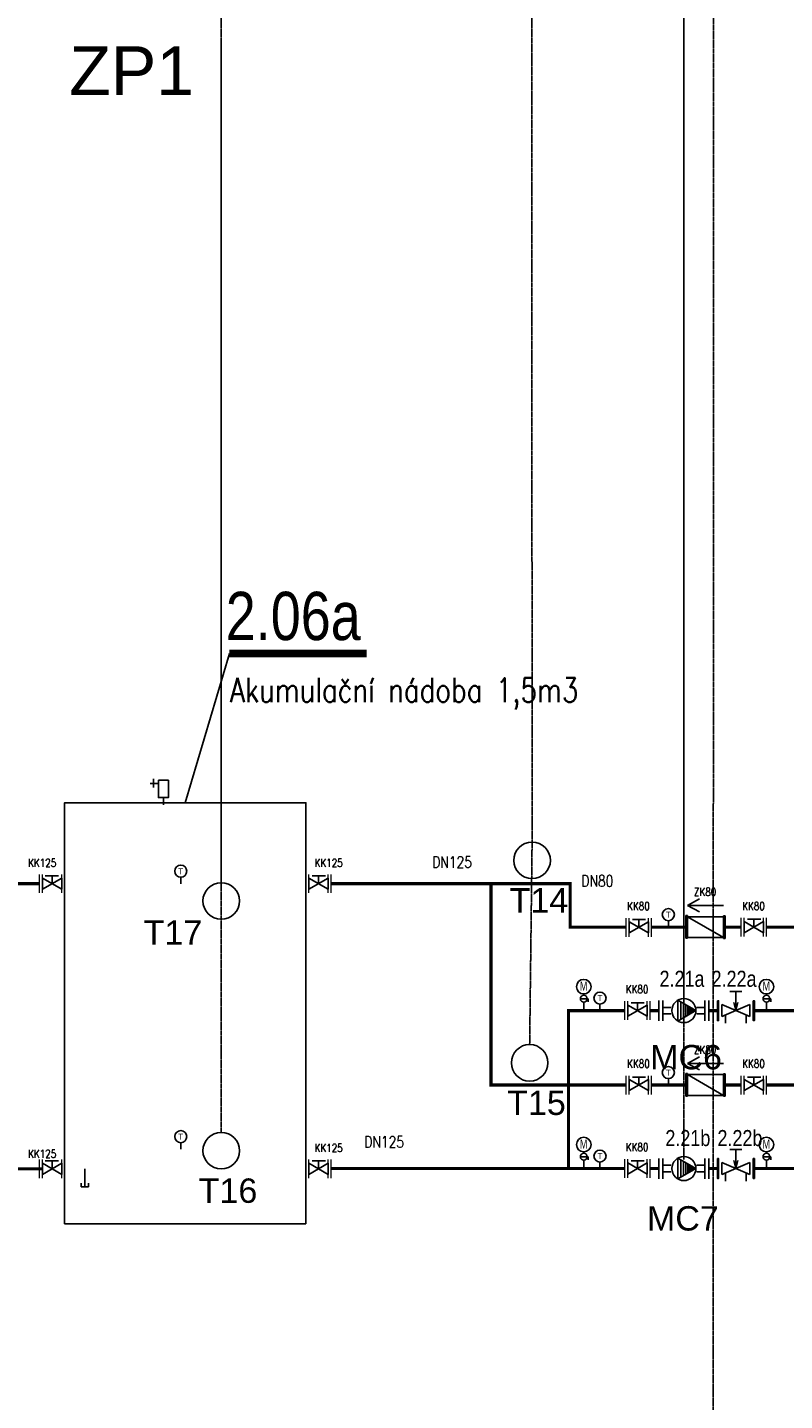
# Model space of a CAD drawing. Header units: millimetres. Extents: x -29085 to 3627694, y -159961 to 2281735.
# Tile 57 of 229: x 178027 to 184240, y -142150 to -130880. Entities that reach past the tile are written whole.
import ezdxf
from ezdxf.enums import TextEntityAlignment as Align

# ---------------------------------------------------------------- set-up
doc = ezdxf.new("R2010")
doc.units = ezdxf.units.MM
for name, pattern in [('DASHED', [19.05, 12.7, -6.35]), ('ČÁRKOVANÁ', [19.05, 12.7, -6.35]), ('ČÁRKOVANÁ2', [0.375, 0.25, -0.125])]:
    doc.linetypes.add(name, pattern=pattern)
for name, color, linetype in [('ARMATURY', 7, 'Continuous'), ('CH_armatury', 7, 'Continuous'), ('G armatury', 7, 'Continuous'), ('NWT_UT_POZICE', 32, 'Continuous'), ('NWT_UT_PRIV', 1, 'Continuous'), ('NWT_UT_TEXT', 90, 'Continuous'), ('NWT_UT_ZPÁT', 150, 'DASHED'), ('Přístroje MaR', 1, 'Continuous'), ('UT_POZICE', 1, 'Continuous'), ('UT_TEXT', 90, 'Continuous')]:
    doc.layers.add(name, color=color, linetype=linetype)
doc.layers.add('G-TECHOLOGIE', color=6, linetype='Continuous', lineweight=20)
doc.layers.add('NEKO_armatury', color=7, linetype='Continuous', lineweight=25)
doc.styles.add('ARIAL', font='arial.ttf', dxfattribs={"width": 0.8})
doc.styles.add('ROMANS', font='romans.shx', dxfattribs={"width": 0.8})
doc.styles.get("Standard").update_dxf_attribs({"font": 'arial.ttf'})

# ---------------------------------------------------------------- blocks, each defined once
blk = doc.blocks.new('ČERPADLO S PLYNULOU ZMĚNOU OTÁČEK (PŘÍRUBOVÉ)')
at = {"layer": 'NEKO_armatury', "lineweight": -3}
blk.add_hatch(color=256, dxfattribs=at).paths.add_polyline_path([(26043.94, 27754.68), (26042.58, 27752.34), (26045.29, 27752.34)])
for p, q in [((26040.79, 27758.68), (26047.09, 27758.68)), ((26047.09, 27757.43), (26040.79, 27757.43)), ((26043.94, 27757.43), (26042.06, 27757.43)), ((26043.94, 27757.43), (26042.94, 27757.43)), ((26042.94, 27757.43), (26042.94, 27755.01)), ((26043.94, 27757.43), (26045.81, 27757.43)), ((26043.94, 27757.43), (26047.09, 27757.43)), ((26043.94, 27757.43), (26044.94, 27757.43)), ((26044.94, 27757.43), (26044.94, 27755.01)), ((26040.69, 27749.05), (26043.94, 27754.68)), ((26042.12, 27751.53), (26045.76, 27751.53)), ((26042.46, 27752.13), (26045.41, 27752.13)), ((26042.58, 27752.34), (26045.29, 27752.34)), ((26043.94, 27754.68), (26047.19, 27749.05)), ((26040.69, 27749.05), (26047.19, 27749.05)), ((26041.2, 27749.95), (26046.67, 27749.95)), ((26041.69, 27750.8), (26046.18, 27750.8)), ((26047.09, 27744.43), (26040.79, 27744.43)), ((26040.79, 27743.18), (26047.09, 27743.18)), ((26043.94, 27744.43), (26042.06, 27744.43)), ((26042.94, 27744.43), (26042.94, 27746.84)), ((26043.94, 27744.43), (26042.94, 27744.43)), ((26043.94, 27744.43), (26045.81, 27744.43)), ((26043.94, 27744.43), (26047.09, 27744.43)), ((26043.94, 27744.43), (26044.94, 27744.43)), ((26044.94, 27744.43), (26044.94, 27746.84))]:
    blk.add_line(p, q, dxfattribs=at)
blk.add_circle((26043.94, 27750.93), 3.75, dxfattribs=at)
blk = doc.blocks.new('ČERPADLO-E PŘÍBUBOVÉ')
at = {"layer": 'NEKO_armatury', "lineweight": -3}
blk.add_blockref('ČERPADLO S PLYNULOU ZMĚNOU OTÁČEK (PŘÍRUBOVÉ)', (-26043.94, -27743.18), dxfattribs=at)
blk = doc.blocks.new('A$C00DB090D')
at = {"layer": 'CH_armatury', "color": 0}
for p, q in [((71.7, 244.6), (-68.3, 244.6)), ((-68.3, 244.6), (-68.3, 234.6)), ((71.7, 234.6), (-68.3, 234.6)), ((-63.1, 234.6), (-63.1, 10)), ((66.6, 234.6), (-63.1, 10)), ((53, 234.6), (-49.5, 234.6)), ((66.6, 234.6), (66.6, 10)), ((71.7, 234.6), (71.7, 244.6)), ((70, 10), (-70, 10)), ((-70, 10), (-70, 0)), ((70, 0), (-70, 0)), ((51.2, 0), (-51.2, 0)), ((70, 0), (70, 10))]:
    blk.add_line(p, q, dxfattribs=at)
blk = doc.blocks.new('TEPLOMĚR')
at = {"layer": 'NEKO_armatury', "color": 0, "lineweight": -3}
blk.add_line((0, 3.75), (0, 1.07), dxfattribs=at)
blk.add_circle((0, 6.25), 2.5, dxfattribs=at)
blk.add_text('T', height=2.5, dxfattribs=at).set_placement((0, 6.25), align=Align.MIDDLE_CENTER)
blk = doc.blocks.new('RUČNÍ REGULAČNÍ VENTIL PŘÍRUBOVÝ')
at = {"layer": 'NEKO_armatury', "color": 0, "lineweight": -3}
for p, q in [((-3.08, 10.75), (3.08, 10.75)), ((-1.88, 9.75), (1.88, 9.75)), ((-1.88, 1), (1.88, 9.75)), ((-1.88, 9.75), (1.88, 1)), ((1.88, 9.75), (1.39, 8.6)), ((1.39, 8.6), (3.89, 8.6)), ((-5.9, 5.38), (-5.9, 7.25)), ((-2.5, 5.38), (-5.9, 5.38)), ((-5.9, 5.38), (-5.9, 3.5)), ((-2.5, 5.99), (0, 5.38)), ((-2.5, 4.74), (0, 5.38)), ((0, 5.38), (-2.5, 5.38)), ((-3.08, 0), (3.08, 0)), ((-1.88, 1), (1.88, 1)), ((1.88, 1), (1.4, 2.16)), ((1.4, 2.16), (3.9, 2.16))]:
    blk.add_line(p, q, dxfattribs=at)
at = {"layer": 'NEKO_armatury', "color": 0}
for points in [[(-3.08, 10.75), (-3.08, 11.15), (3.08, 11.15), (3.08, 10.75), (-3.08, 10.75)], [(-3.08, -0.4), (-3.08, 0), (3.08, 0), (3.08, -0.4), (-3.08, -0.4)]]:
    blk.add_lwpolyline(points, dxfattribs=at)
blk = doc.blocks.new('A$C04BD0CC1')
at = {"layer": 'NEKO_armatury', "ltscale": 40}
for p, q in [((-62, 267), (-166, 267)), ((-123, 327), (-123, 219)), ((0, 93), (0, 0))]:
    blk.add_line(p, q, dxfattribs=at)
blk.add_lwpolyline([(-62, 307), (62, 307), (62, 93), (-62, 93)], close=True, dxfattribs=at)
blk = doc.blocks.new('Vypouštěcí ventil')
at = {"layer": 'NEKO_armatury', "color": 0, "lineweight": -3}
for p, q in [((0, 0), (0, -5)), ((-1, -5), (-1, -4)), ((0, -5), (-1, -5)), ((0, -5), (1, -5)), ((1, -5), (1, -4))]:
    blk.add_line(p, q, dxfattribs=at)

msp = doc.modelspace()

# ---------------------------------------------------------------- linework, layer by layer
at = {"color": 251}
for points in [[(180312.2, -140698.3), (180312.2, -137243.6), (178332.2, -137243.6), (178332.2, -140698.3)], [(183443.6, -138086.1), (183542.6, -138032.4)], [(183443.6, -138086.1), (183740.2, -138086.1)], [(183443.6, -138086.1), (183542.6, -138139.9)], [(183443.6, -139382.4), (183542.6, -139328.6)], [(183443.6, -139382.4), (183740.2, -139382.4)], [(183443.6, -139382.4), (183542.6, -139436.2)], [(180312.2, -140698.3), (178332.2, -140698.3)]]:
    msp.add_lwpolyline(points, dxfattribs=at)
at = {"layer": 'ARMATURY', "color": 251}
for p, q in [((182592.6, -138813), (182592.6, -138824)), ((184091.4, -138813), (184091.4, -138824)), ((182564.2, -138852.3), (182628.1, -138852.3)), ((182592.6, -138880.6), (182592.6, -138949.4)), ((182628.1, -138877.5), (182628.1, -138852.3)), ((184063.1, -138852.3), (184126.9, -138852.3)), ((184091.4, -138880.6), (184091.4, -138949.4)), ((184126.9, -138877.5), (184126.9, -138852.3)), ((182564.2, -140148.5), (182628.1, -140148.5)), ((182592.6, -140109.3), (182592.6, -140120.2)), ((182592.6, -140176.8), (182592.6, -140245.7)), ((182628.1, -140173.7), (182628.1, -140148.5)), ((184063.1, -140148.5), (184126.9, -140148.5)), ((184091.4, -140109.3), (184091.4, -140120.2)), ((184091.4, -140176.8), (184091.4, -140245.7)), ((184126.9, -140173.7), (184126.9, -140148.5))]:
    msp.add_line(p, q, dxfattribs=at)
for centre, radius in [((182592.6, -138753), 60), ((184091.4, -138753), 60), ((182592.6, -138852.3), 28.3), ((184091.4, -138852.3), 28.3), ((182592.6, -140049.2), 60), ((184091.4, -140049.2), 60), ((182592.6, -140148.5), 28.3), ((184091.4, -140148.5), 28.3)]:
    msp.add_circle(centre, radius, dxfattribs=at)
at = {"layer": 'G armatury', "color": 251}
for p, q in [((178149.8, -137862.1), (178149.8, -137953.4)), ((178149.8, -137862.1), (178308, -137953.4)), ((178308, -137862.1), (178149.8, -137953.4)), ((178280.4, -137843.2), (178172.8, -137843.2)), ((178228.9, -137907.8), (178228.9, -137843.2)), ((178308, -137862.1), (178308, -137953.4)), ((180494.5, -137862.1), (180336.3, -137953.4)), ((180336.3, -137862.1), (180336.3, -137953.4)), ((180336.3, -137862.1), (180494.5, -137953.4)), ((180363.9, -137843.2), (180471.6, -137843.2)), ((180415.4, -137907.8), (180415.4, -137843.2)), ((180494.5, -137862.1), (180494.5, -137953.4)), ((183123, -138221.1), (182964.7, -138312.5)), ((182964.7, -138221.1), (182964.7, -138312.5)), ((182964.7, -138221.1), (183123, -138312.5)), ((182992.3, -138202.3), (183100, -138202.3)), ((183043.9, -138266.8), (183043.9, -138202.3)), ((183123, -138221.1), (183123, -138312.5)), ((184067.2, -138218.7), (183909, -138310)), ((183909, -138218.7), (183909, -138310)), ((183909, -138218.7), (184067.2, -138310)), ((183936.6, -138199.8), (184044.3, -138199.8)), ((183988.1, -138264.4), (183988.1, -138199.8)), ((184067.2, -138218.7), (184067.2, -138310)), ((183111.9, -138903.8), (182953.6, -138995.1)), ((182953.6, -138903.8), (182953.6, -138995.1)), ((182953.6, -138903.8), (183111.9, -138995.1)), ((182981.2, -138884.9), (183088.9, -138884.9)), ((183032.8, -138949.4), (183032.8, -138884.9)), ((183111.9, -138903.8), (183111.9, -138995.1)), ((183123, -139514.9), (182964.7, -139606.3)), ((182964.7, -139514.9), (182964.7, -139606.3)), ((182964.7, -139514.9), (183123, -139606.3)), ((182992.3, -139496.1), (183100, -139496.1)), ((183043.9, -139560.6), (183043.9, -139496.1)), ((183123, -139514.9), (183123, -139606.3)), ((184067.2, -139514.9), (183909, -139606.3)), ((183909, -139514.9), (183909, -139606.3)), ((183909, -139514.9), (184067.2, -139606.3)), ((183936.6, -139496.1), (184044.3, -139496.1)), ((183988.1, -139560.6), (183988.1, -139496.1)), ((184067.2, -139514.9), (184067.2, -139606.3)), ((178280.4, -140183.4), (178172.8, -140183.4)), ((178228.9, -140247.9), (178228.9, -140183.4)), ((180363.9, -140183.4), (180471.6, -140183.4)), ((180415.4, -140247.9), (180415.4, -140183.4)), ((182981.2, -140181.2), (183088.9, -140181.2)), ((183032.8, -140245.7), (183032.8, -140181.2)), ((178149.8, -140202.3), (178149.8, -140293.6)), ((178149.8, -140202.3), (178308, -140293.6)), ((178308, -140202.3), (178149.8, -140293.6)), ((178308, -140202.3), (178308, -140293.6)), ((180494.5, -140202.3), (180336.3, -140293.6)), ((180336.3, -140202.3), (180336.3, -140293.6)), ((180336.3, -140202.3), (180494.5, -140293.6)), ((180494.5, -140202.3), (180494.5, -140293.6)), ((183111.9, -140200), (182953.6, -140291.4)), ((182953.6, -140200), (182953.6, -140291.4)), ((182953.6, -140200), (183111.9, -140291.4)), ((183111.9, -140200), (183111.9, -140291.4))]:
    msp.add_line(p, q, dxfattribs=at)
at = {"layer": 'G-TECHOLOGIE', "color": 251}
for p, q in [((178125.7, -137983.9), (178125.7, -137831.6)), ((178149.8, -137983.9), (178149.8, -137831.6)), ((178149.8, -137983.9), (178149.8, -137831.6)), ((178149.8, -137983.9), (178149.8, -137831.6)), ((178308, -137983.9), (178308, -137831.6)), ((178332.2, -137983.9), (178332.2, -137831.6)), ((178332.2, -137983.9), (178332.2, -137831.6)), ((180312.2, -137983.9), (180312.2, -137831.6)), ((180312.2, -137983.9), (180312.2, -137831.6)), ((180336.3, -137983.9), (180336.3, -137831.6)), ((180494.5, -137983.9), (180494.5, -137831.6)), ((180494.5, -137983.9), (180494.5, -137831.6)), ((180494.5, -137983.9), (180494.5, -137831.6)), ((180518.7, -137983.9), (180518.7, -137831.6)), ((182940.6, -138342.9), (182940.6, -138190.7)), ((182940.6, -138342.9), (182940.6, -138190.7)), ((182964.7, -138342.9), (182964.7, -138190.7)), ((183123, -138342.9), (183123, -138190.7)), ((183123, -138342.9), (183123, -138190.7)), ((183123, -138342.9), (183123, -138190.7)), ((183147.1, -138342.9), (183147.1, -138190.7)), ((183884.9, -138340.5), (183884.9, -138188.2)), ((183884.9, -138340.5), (183884.9, -138188.2)), ((183909, -138340.5), (183909, -138188.2)), ((184067.2, -138340.5), (184067.2, -138188.2)), ((184067.2, -138340.5), (184067.2, -138188.2)), ((184067.2, -138340.5), (184067.2, -138188.2)), ((184091.4, -138340.5), (184091.4, -138188.2)), ((182929.5, -139025.6), (182929.5, -138873.3)), ((182929.5, -139025.6), (182929.5, -138873.3)), ((182953.6, -139025.6), (182953.6, -138873.3)), ((183111.9, -139025.6), (183111.9, -138873.3)), ((183111.9, -139025.6), (183111.9, -138873.3)), ((183111.9, -139025.6), (183111.9, -138873.3)), ((183136, -139025.6), (183136, -138873.3)), ((182940.6, -139636.7), (182940.6, -139484.5)), ((182940.6, -139636.7), (182940.6, -139484.5)), ((182964.7, -139636.7), (182964.7, -139484.5)), ((183123, -139636.7), (183123, -139484.5)), ((183123, -139636.7), (183123, -139484.5)), ((183123, -139636.7), (183123, -139484.5)), ((183147.1, -139636.7), (183147.1, -139484.5)), ((183884.9, -139636.7), (183884.9, -139484.5)), ((183884.9, -139636.7), (183884.9, -139484.5)), ((183909, -139636.7), (183909, -139484.5)), ((184067.2, -139636.7), (184067.2, -139484.5)), ((184067.2, -139636.7), (184067.2, -139484.5)), ((184067.2, -139636.7), (184067.2, -139484.5)), ((184091.4, -139636.7), (184091.4, -139484.5)), ((178125.7, -140324.1), (178125.7, -140171.8)), ((178149.8, -140324.1), (178149.8, -140171.8)), ((178149.8, -140324.1), (178149.8, -140171.8)), ((178149.8, -140324.1), (178149.8, -140171.8)), ((178308, -140324.1), (178308, -140171.8)), ((180312.2, -140324.1), (180312.2, -140171.8)), ((180312.2, -140324.1), (180312.2, -140171.8)), ((180336.3, -140324.1), (180336.3, -140171.8)), ((180494.5, -140324.1), (180494.5, -140171.8)), ((180494.5, -140324.1), (180494.5, -140171.8)), ((180494.5, -140324.1), (180494.5, -140171.8)), ((180518.7, -140324.1), (180518.7, -140171.8)), ((182929.5, -140321.8), (182929.5, -140169.6)), ((182929.5, -140321.8), (182929.5, -140169.6)), ((182953.6, -140321.8), (182953.6, -140169.6)), ((183111.9, -140321.8), (183111.9, -140169.6)), ((183111.9, -140321.8), (183111.9, -140169.6)), ((183111.9, -140321.8), (183111.9, -140169.6)), ((183136, -140321.8), (183136, -140169.6))]:
    msp.add_line(p, q, dxfattribs=at)
at = {"layer": 'NWT_UT_PRIV', "color": 251, "const_width": 26.4}
for points in [[(178125.7, -137907.8), (177037.3, -137907.8)], [(182940.6, -138264.4), (182481, -138264.4), (182481, -137907.8), (180518.7, -137907.8)], [(182940.6, -139560.6), (181830.8, -139560.6), (181830.8, -137907.8)], [(183147.1, -138264.4), (183430.4, -138264.4)], [(183740.2, -138264.4), (183884.9, -138264.4)], [(184603.9, -138264.4), (184091.4, -138264.4)], [(183147.1, -139560.6), (183430.4, -139560.6)], [(183740.2, -139560.6), (183884.9, -139560.6)], [(184603.9, -139560.6), (184091.4, -139560.6)]]:
    msp.add_lwpolyline(points, dxfattribs=at)
at = {"layer": 'NWT_UT_TEXT', "color": 251}
msp.add_lwpolyline([(179684, -136019.4), (179322.2, -137243.6)], dxfattribs=at)
at = {"layer": 'NWT_UT_TEXT', "color": 251, "const_width": 62.6}
msp.add_lwpolyline([(179684, -136019.4), (180810, -136019.4)], dxfattribs=at)
at = {"layer": 'NWT_UT_ZPÁT', "color": 251, "ltscale": 0.25, "const_width": 26.4}
for points in [[(182929.5, -138949.4), (182467.2, -138949.4), (182467.2, -140245.7)], [(183993.4, -138949.4), (184603.9, -138949.4)], [(178149.8, -140247.9), (177819.1, -140247.9)], [(182929.5, -140245.7), (180518.7, -140245.7)], [(183993.4, -140245.7), (184603.9, -140245.7)]]:
    msp.add_lwpolyline(points, dxfattribs=at)
at = {"layer": 'NWT_UT_ZPÁT', "color": 251, "const_width": 26.4}
for points in [[(183136, -138949.4), (183209.1, -138949.4)], [(183618.3, -138949.4), (183688.3, -138949.4)], [(183136, -140245.7), (183209.1, -140245.7)], [(183618.3, -140245.7), (183688.3, -140245.7)]]:
    msp.add_lwpolyline(points, dxfattribs=at)
at = {"layer": 'Přístroje MaR', "linetype": 'ČÁRKOVANÁ2'}
for p, q in [((179617.1, -137899.5), (179617.1, -121460.8, 31126)), ((182168.2, -137566.5), (182162.5, -121460.8, 31126)), ((183414.1, -138850.3), (183414.1, -122460.8, 31126)), ((183655.3, -143593.3), (183655.8, -122460.8, 31126)), ((183414.1, -140171.9), (183414.1, -122666.8)), ((179617.1, -139949.4), (179617.1, -130998.7)), ((182148.1, -139228.1), (182168.2, -137566.5))]:
    msp.add_line(p, q, dxfattribs=at)
at = {"layer": 'Přístroje MaR'}
for centre in [(182168.2, -137716.5), (179617.1, -138049.5), (182148.1, -139378.1), (179617.1, -140099.4)]:
    msp.add_circle(centre, 150, dxfattribs=at)

# ---------------------------------------------------------------- block references
at = {"layer": 'NEKO_armatury', "color": 251, "ltscale": 40, "xscale": 0.66, "yscale": 0.66, "zscale": 0.66}
msp.add_blockref('A$C04BD0CC1', (179142.2, -137261.9), dxfattribs=at)
at = {"layer": 'NEKO_armatury', "color": 251}
for name, p, xscale, yscale, zscale in [('TEPLOMĚR', (179285, -137929), 19.8, 19.8, 19.8), ('TEPLOMĚR', (183286.2, -138285.6), 19.8, 19.8, 19.8), ('TEPLOMĚR', (182725.2, -138970.6), 19.8, 19.8, 19.8), ('TEPLOMĚR', (183286.2, -139581.8), 19.8, 19.8, 19.8), ('TEPLOMĚR', (179285, -140107.7), 19.8, 19.8, 19.8), ('TEPLOMĚR', (182725.2, -140266.9), 19.8, 19.8, 19.8), ('Vypouštěcí ventil', (178498.3, -140247.9), 29.7, 29.7, 29.7)]:
    msp.add_blockref(name, p, dxfattribs=dict(at, xscale=xscale, yscale=yscale, zscale=zscale))
at = {"layer": 'NEKO_armatury', "color": 251, "linetype": 'ČÁRKOVANÁ', "xscale": 1.32, "yscale": 1.32, "zscale": 1.32, "rotation": 270}
for p in [(183430.4, -138262.1), (183430.4, -139558.3)]:
    msp.add_blockref('A$C00DB090D', p, dxfattribs=at)
at = {"layer": 'NEKO_armatury', "color": 251, "xscale": 26.4, "yscale": 26.4, "zscale": 26.4, "rotation": 270}
for name, p in [('RUČNÍ REGULAČNÍ VENTIL PŘÍRUBOVÝ', (183698.9, -138949.4)), ('ČERPADLO-E PŘÍBUBOVÉ', (183209.1, -138949.4)), ('ČERPADLO-E PŘÍBUBOVÉ', (183209.1, -140245.7)), ('RUČNÍ REGULAČNÍ VENTIL PŘÍRUBOVÝ', (183698.9, -140245.7))]:
    msp.add_blockref(name, p, dxfattribs=at)

# ---------------------------------------------------------------- texts
at = {"layer": 'ARMATURY', "color": 251, "width": 0.7}
for p in [(182561.1, -138785.3), (184060, -138785.3), (182561.1, -140081.6), (184060, -140081.6)]:
    msp.add_text('M', height=74.2, rotation=0, dxfattribs=at).set_placement(p)
at = {"layer": 'NWT_UT_POZICE', "color": 251, "style": 'ARIAL', "width": 0.8}
msp.add_text('2.06a', height=396, rotation=359.9994, dxfattribs=at).set_placement((179654.4, -135908.4))
at = {"layer": 'NWT_UT_TEXT', "color": 251, "insert": (179690.4, -136219), "char_height": 198, "attachment_point": 1, "style": 'ROMANS'}
msp.add_mtext_dynamic_manual_height_columns('Akumulační nádoba 1,5m3', width=2225.336, gutter_width=12.5, heights=[0], dxfattribs=at).dxf.set("width", 2937.443)
at = {"layer": 'Přístroje MaR'}
msp.add_text('ZP1', height=400, dxfattribs=at).set_placement((178882.6, -131434.9, 31126), align=Align.CENTER)
for s, p in [('T14', (181983.2, -138144.3)), ('T17', (178979.9, -138409.1)), ('T15', (181963.2, -139805.9)), ('T16', (179432.1, -140527.2))]:
    msp.add_text(s, height=200, dxfattribs=at).set_placement(p)
for s, p in [('MC6', (183726.6, -139431.5)), ('MC7', (183700.3, -140754.6))]:
    msp.add_text(s, height=200, dxfattribs=at).set_placement(p, align=Align.RIGHT)
at = {"layer": 'UT_POZICE', "color": 251, "char_height": 132, "width": 357.825, "attachment_point": 3, "rotation": 0.0006, "style": 'ARIAL'}
for s, insert in [('2.21a', (183582.9, -138622.3)), ('2.22a', (184010.1, -138622.3)), ('2.21b', (183631.1, -139929.6)), ('2.22b', (184058.3, -139929.6))]:
    msp.add_mtext(s, dxfattribs=dict(at, insert=insert))
at = {"layer": 'UT_TEXT', "color": 251, "style": 'ROMANS'}
for s, insert, char_height, attachment_point in [('\\pxql;KK125', (178345.9, -137703.7), 66, 3), ('\\pxql;KK125', (180697.2, -137703.7), 66, 3), ('\\pxql;DN125', (181348.2, -137684.3), 92.4, 1), ('\\pxql;DN80', (182572.4, -137839), 92.4, 1), ('\\pxql;ZK80', (183810.1, -137941.9), 66, 3), ('\\pxql;KK80', (183262, -138058.1), 66, 3), ('\\pxql;KK80', (184206.3, -138058.1), 66, 3), ('\\pxql;KK80', (183250.9, -138740.7), 66, 3), ('\\pxql;ZK80', (183810.1, -139238.2), 66, 3), ('\\pxql;KK80', (183262, -139351.9), 66, 3), ('\\pxql;KK80', (184206.3, -139351.9), 66, 3), ('\\pxql;KK125', (180697.2, -140043.9), 66, 3), ('\\pxql;DN125', (180791.1, -139981.2), 92.4, 1), ('\\pxql;KK80', (183250.9, -140037), 66, 3), ('\\pxql;KK125', (178345.9, -140091.2), 66, 3)]:
    msp.add_mtext_dynamic_manual_height_columns(s, width=237.65, gutter_width=12.5, heights=[0], dxfattribs=dict(at, insert=insert, char_height=char_height, attachment_point=attachment_point)).dxf.set("width", 313.698)

doc.saveas('drawing.dxf')
